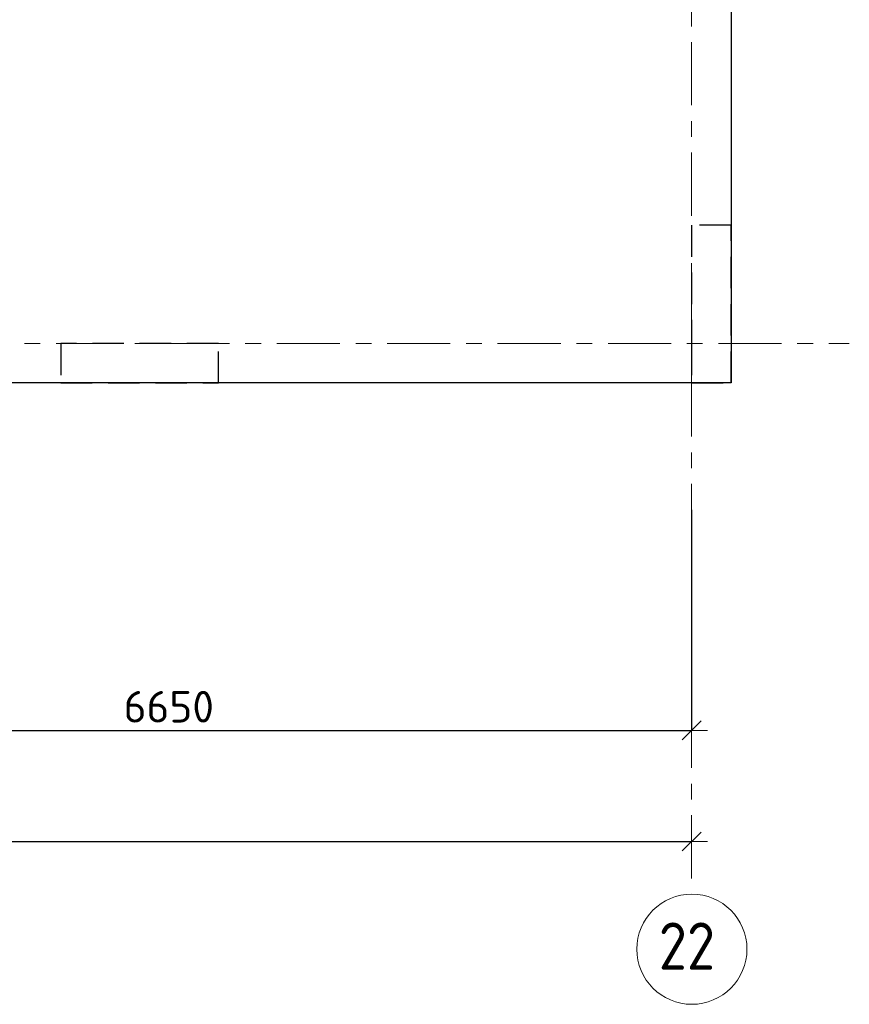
# Model space of a CAD drawing. Header units: metres. Extents: x -38 to 90, y -15 to 21.
# Tile 62 of 127: x 57.34 to 62.6, y -4.19 to 2.05. Entities that reach past the tile are written whole.
import ezdxf

# ---------------------------------------------------------------- set-up
doc = ezdxf.new("R2010")
doc.units = ezdxf.units.M
doc.header["$PDMODE"] = 65
for name, pattern in [('______11', [0.5, 0.4, -0.05, 0, -0.05]), ('______2', [0.27, 0.2, -0.07]), ('______5', [1.1, 0.8, -0.1, 0.1, -0.1])]:
    doc.linetypes.add(name, pattern=pattern)
for name, color, linetype, lineweight in [('XR$2$Осевая линия (1)', 7, '______5', 13), ('XR$2$Размерная линия (1)', 7, 'Continuous', 13), ('XR$3$Перекрытие (1)', 7, 'Continuous', 35)]:
    doc.layers.add(name, color=color, linetype=linetype, lineweight=lineweight)
doc.layers.add('XR$5$Стена_ бетон несущ.', color=7, linetype='Continuous', lineweight=70, true_color=0xb4b496)
doc.styles.add('ISOCPEUR', font='txt')
doc.dimstyles.new('DIMSTYLE_3', dxfattribs={"dimtxt": 0.2, "dimasz": 0.2, "dimexe": 0, "dimexo": 0, "dimgap": 0.1, "dimtad": 2, "dimdec": 0, "dimlfac": 1000, "dimrnd": 5, "dimzin": 12, "dimdsep": 46, "dimtxsty": 'ISOCPEUR', "dimblk1": 'ALL_ML_STRICH', "dimblk2": 'ALL_ML_STRICH', "dimsah": 1, "dimcen": 0, "dimclrd": 7, "dimclre": 256, "dimclrt": 7, "dimadec": 0, "dimazin": 0, "dimtfac": 1, "dimtdec": 0, "dimtix": 1, "dimtmove": 2, "dimatfit": 3, "dimfxl": 0, "dimtzin": 0, "dimlwd": 0, "dimlwe": -3, "dimarcsym": 0})

# ---------------------------------------------------------------- blocks, each defined once
blk = doc.blocks.new('ALL_ML_STRICH')
at = {"color": 0, "linetype": 'ByBlock', "lineweight": -2}
for p, q in [((0, -0.5), (0, 0.5)), ((-1, 0), (0.5, 0)), ((-0.3, -0.3), (0.3, 0.3))]:
    blk.add_line(p, q, dxfattribs=at)
blk = doc.blocks.new('*D12')
at = {"layer": 'DEFPOINTS', "color": 7, "linetype": 'Continuous', "lineweight": 13, "transparency": 33554687}
for p in [(0.5, -3.1033), (0.5, -3.1563), (61.6, -3.1401)]:
    blk.add_point(p, dxfattribs=at)
at = {"layer": 'XR$2$Размерная линия (1)', "color": 9, "linetype": 'Continuous', "lineweight": -2, "true_color": 0xc7c7c7, "transparency": 33554687}
for p, q in [((0.5, -3.1233), (0.5, -3.1563)), ((61.6, -3.1563), (61.6, -3.1563))]:
    blk.add_line(p, q, dxfattribs=at)
at = {"layer": 'XR$2$Размерная линия (1)', "color": 7, "linetype": 'Continuous', "lineweight": -2, "transparency": 33554687}
blk.add_line((0.5, -3.1563), (61.6, -3.1563), dxfattribs=at)
at = {"layer": 'XR$2$Размерная линия (1)', "color": 7, "linetype": 'Continuous', "lineweight": 13, "transparency": 33554687, "xscale": 0.2, "yscale": 0.2, "zscale": 0.2, "rotation": 180}
blk.add_blockref('ALL_ML_STRICH', (0.5, -3.1563), dxfattribs=at)
at = {"layer": 'XR$2$Размерная линия (1)', "color": 7, "linetype": 'Continuous', "lineweight": 13, "transparency": 33554687, "xscale": 0.2, "yscale": 0.2, "zscale": 0.2}
blk.add_blockref('ALL_ML_STRICH', (61.6, -3.1563), dxfattribs=at)
at = {"layer": 'XR$2$Размерная линия (1)', "color": 7, "linetype": 'Continuous', "lineweight": 13, "transparency": 33554687, "insert": (31.1, -3.0063), "char_height": 0.2, "width": 1, "attachment_point": 5, "style": 'ISOCPEUR'}
blk.add_mtext('\\A1;{61100}', dxfattribs=at)
blk = doc.blocks.new('*D25')
at = {"layer": 'DEFPOINTS', "color": 7, "linetype": 'Continuous', "lineweight": 13, "transparency": 33554687}
for p in [(61.6, -1.033), (54.95, -1.4027), (54.95, -2.452)]:
    blk.add_point(p, dxfattribs=at)
at = {"layer": 'XR$2$Размерная линия (1)', "color": 9, "linetype": 'Continuous', "lineweight": -2, "true_color": 0xc7c7c7, "transparency": 33554687}
for p, q in [((61.6, -1.053), (61.6, -2.452)), ((54.95, -1.4227), (54.95, -2.452))]:
    blk.add_line(p, q, dxfattribs=at)
at = {"layer": 'XR$2$Размерная линия (1)', "color": 7, "linetype": 'Continuous', "lineweight": -2, "transparency": 33554687}
blk.add_line((54.95, -2.452), (61.6, -2.452), dxfattribs=at)
at = {"layer": 'XR$2$Размерная линия (1)', "color": 7, "linetype": 'Continuous', "lineweight": 13, "transparency": 33554687, "xscale": 0.2, "yscale": 0.2, "zscale": 0.2, "rotation": 180}
blk.add_blockref('ALL_ML_STRICH', (54.95, -2.452), dxfattribs=at)
at = {"layer": 'XR$2$Размерная линия (1)', "color": 7, "linetype": 'Continuous', "lineweight": 13, "transparency": 33554687, "xscale": 0.2, "yscale": 0.2, "zscale": 0.2}
blk.add_blockref('ALL_ML_STRICH', (61.6, -2.452), dxfattribs=at)
at = {"layer": 'XR$2$Размерная линия (1)', "color": 7, "linetype": 'Continuous', "lineweight": 13, "transparency": 33554687, "insert": (58.285, -2.302), "char_height": 0.2, "width": 0.8, "attachment_point": 5, "style": 'ISOCPEUR'}
blk.add_mtext('\\A1;{6650}', dxfattribs=at)

msp = doc.modelspace()

# ---------------------------------------------------------------- linework, layer by layer
at = {"layer": 'XR$2$Осевая линия (1)', "color": 253, "linetype": '______11', "lineweight": 13, "true_color": 0xa0a0a0, "transparency": 33554687}
for p, q in [((61.6, -3.39), (61.6, 19.78)), ((-2.63, 0), (62.6, 0))]:
    msp.add_line(p, q, dxfattribs=at)
at = {"layer": 'XR$2$Осевая линия (1)', "color": 7, "linetype": 'Continuous', "lineweight": 13, "transparency": 33554687}
msp.add_circle((61.6018, -3.8388), 0.3493, dxfattribs=at)
at = {"layer": 'XR$3$Перекрытие (1)', "color": 7, "linetype": 'Continuous', "lineweight": 25, "transparency": 33554687}
for p, q in [((61.85, 4.8002), (61.85, -0.2498)), ((61.85, -0.2498), (51.4, -0.2498))]:
    msp.add_line(p, q, dxfattribs=at)
at = {"layer": 'XR$5$Стена_ бетон несущ.', "color": 253, "linetype": '______2', "lineweight": -3, "true_color": 0xa0a0a0, "transparency": 33554687}
for p, q in [((61.6, 0.75), (61.6, 0)), ((61.85, 0.75), (61.6, 0.75)), ((61.85, -0.25), (61.85, 0.75)), ((57.7002, 0), (57.6, 0)), ((57.6, 0), (57.6, -0.25)), ((58.6002, 0), (57.7002, 0)), ((58.6002, -0.25), (58.6002, 0)), ((61.6, 0), (61.6, -0.25)), ((57.6, -0.25), (58.6002, -0.25)), ((61.6, -0.25), (61.85, -0.25))]:
    msp.add_line(p, q, dxfattribs=at)

# ---------------------------------------------------------------- texts
at = {"layer": 'XR$2$Осевая линия (1)', "color": 7, "linetype": 'Continuous', "lineweight": 13, "transparency": 33554687, "insert": (61.3918, -3.9693), "char_height": 0.3, "width": 0.550812, "attachment_point": 7, "style": 'ISOCPEUR'}
msp.add_mtext('\\W0.87;22', dxfattribs=at)

# ---------------------------------------------------------------- dimensions: what is measured, and where the dimension line sits
at = {"layer": 'XR$2$Размерная линия (1)', "color": 7, "linetype": 'Continuous', "lineweight": 13, "transparency": 33554687}
for base, p1, p2, picture, middle in [((61.6, -2.452), (54.95, -1.4227), (61.6, -1.053), '*D25', (58.285, -2.302)), ((61.6, -3.1563), (0.5, -3.1233), (61.6, -3.1563), '*D12', (31.1, -3.0063))]:
    dim = msp.add_linear_dim(base=base, p1=p1, p2=p2, dimstyle='DIMSTYLE_3', override={"dimpost": '<>', "dimclrd": 7, "dimclre": 9, "dimclrt": 7, "dimlwd": 0, "dimlwe": 65533}, dxfattribs=at)
    dim.commit()
    dim.dimension.update_dxf_attribs({"geometry": picture, "text_midpoint": middle, "dimtype": 160})

doc.saveas('drawing.dxf')
